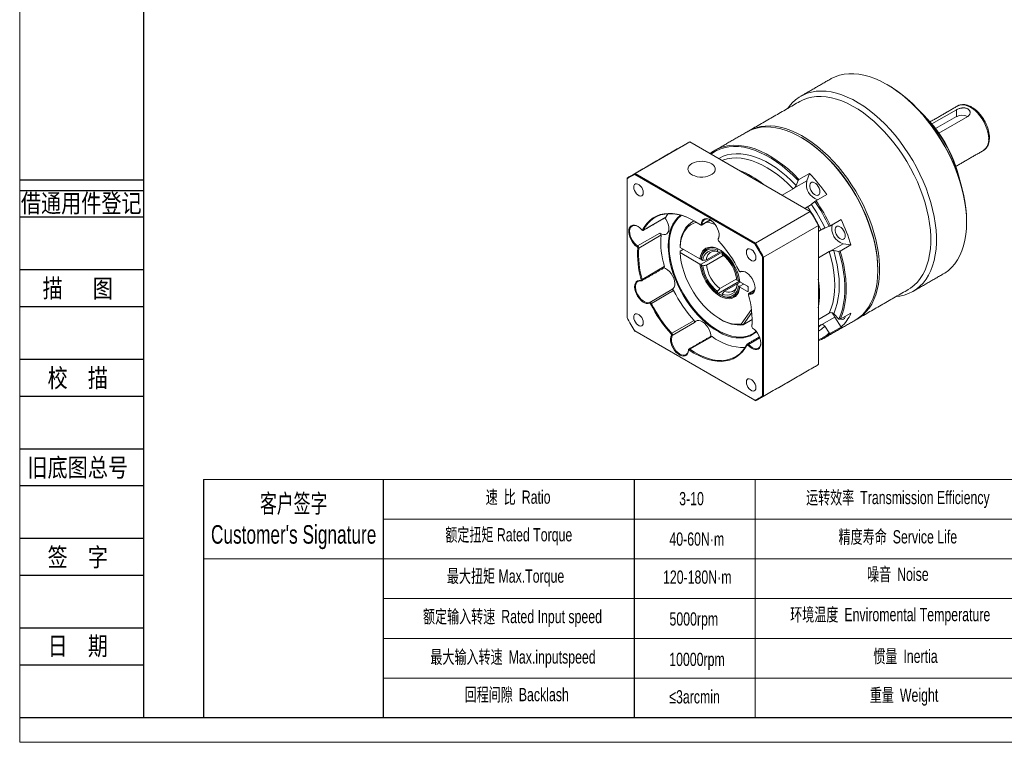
# Model space of a CAD drawing. Header units: millimetres. Extents: x 6241 to 6694, y -392 to -72.
# Tile 1 of 3: x 6241 to 6455, y -392 to -235. Entities that reach past the tile are written whole.
import ezdxf
from ezdxf.enums import TextEntityAlignment as Align

# ---------------------------------------------------------------- set-up
doc = ezdxf.new("R2010")
doc.units = ezdxf.units.MM
for name, color, linetype in [('2细线层', 4, 'Continuous'), ('6文字层', 3, 'Continuous'), ('7标注层', 4, 'Continuous')]:
    doc.layers.add(name, color=color, linetype=linetype)
doc.layers.add('SLD-0', color=7, linetype='Continuous', lineweight=18)
doc.layers.add('图框_外框线', color=7, linetype='Continuous', lineweight=18)
doc.styles.add('宋体', font='txt', dxfattribs={"width": 0.8})
doc.styles.add('标准', font='arial.ttf', dxfattribs={"width": 0.667})

msp = doc.modelspace()

# ---------------------------------------------------------------- linework, layer by layer
at = {"color": 7, "linetype": 'Continuous', "lineweight": 15}
for p, q in [((6439.73, -257.84), (6445.04, -254.77)), ((6445.04, -254.77), (6445.04, -256.25)), ((6445.04, -256.25), (6440.53, -258.86)), ((6447.52, -256.2), (6441.23, -259.82)), ((6387.05, -261.75), (6375.12, -268.64)), ((6413.24, -276.87), (6387.05, -261.75)), ((6373.37, -269.81), (6373.37, -299.96)), ((6401.18, -283.91), (6375.06, -268.83)), ((6375.12, -268.64), (6401.31, -283.76)), ((6410.78, -269.93), (6413.11, -268.59)), ((6413.11, -268.59), (6412.48, -270.2)), ((6407.11, -273.33), (6409.5, -271.95)), ((6412.48, -270.2), (6409.7, -271.81)), ((6410.17, -271.23), (6410.58, -270.15)), ((6416.82, -273.21), (6414.49, -274.55)), ((6412.66, -275.88), (6412.09, -276.2)), ((6414.25, -274.71), (6413.47, -275.34)), ((6376.95, -280.93), (6381.8, -278.13)), ((6381.8, -278.13), (6382.24, -277.38)), ((6413.24, -276.87), (6401.31, -283.76)), ((6389.7, -279.71), (6389.5, -279.7)), ((6389.7, -279.71), (6391.43, -278.71)), ((6415, -279.91), (6403.07, -286.79)), ((6415, -310.15), (6415, -279.91)), ((6416.44, -280.48), (6417.37, -280.11)), ((6417.63, -279.98), (6419.96, -278.64)), ((6375.67, -284.39), (6380.52, -281.59)), ((6380.75, -282.04), (6375.9, -284.84)), ((6376.95, -280.93), (6376.76, -280.89)), ((6393.21, -282.82), (6393.2, -282.98)), ((6415, -281.24), (6415.56, -280.91)), ((6375.67, -284.39), (6375.57, -284.56)), ((6375.9, -284.84), (6375.7, -284.83)), ((6389.24, -287.19), (6384.92, -284.69)), ((6420.39, -283.9), (6417.61, -285.5)), ((6422.1, -284.16), (6419.77, -285.51)), ((6420.39, -283.9), (6422.1, -284.16)), ((6384.91, -285.55), (6385.66, -285.12)), ((6384.92, -285.84), (6389.24, -288.33)), ((6389.53, -288.33), (6394.19, -285.64)), ((6389.53, -288.33), (6394.19, -285.64)), ((6390.63, -287.42), (6393.98, -285.49)), ((6394.31, -286.44), (6390.63, -288.56)), ((6393.07, -285.32), (6393.07, -285.68)), ((6393.98, -285.49), (6393.56, -285.73)), ((6394.06, -286.25), (6394.06, -285.89)), ((6402.87, -316.99), (6402.87, -286.84)), ((6403.07, -286.79), (6403.07, -317.04)), ((6417.38, -285.6), (6415, -286.98)), ((6419.49, -285.57), (6418.34, -285.39)), ((6376.63, -291.68), (6381.48, -288.88)), ((6389.85, -287.54), (6389.53, -287.36)), ((6389.53, -288.5), (6389.85, -288.68)), ((6397.97, -289.96), (6398.13, -290.03)), ((6376.48, -291.97), (6376.35, -291.9)), ((6376.63, -291.68), (6376.44, -291.73)), ((6397.87, -292.02), (6393.22, -294.71)), ((6393.56, -293.65), (6397.24, -291.52)), ((6397.49, -292.52), (6394.55, -294.22)), ((6397.59, -292.01), (6397.28, -291.83)), ((6397.28, -292.97), (6397.59, -293.15)), ((6397.49, -292.52), (6397.98, -292.24)), ((6399.55, -293.14), (6397.89, -292.18)), ((6398.73, -292.67), (6397.89, -293.15)), ((6398.73, -292.67), (6397.89, -293.15)), ((6397.89, -293.33), (6399.55, -294.29)), ((6399.75, -294.17), (6399.75, -293.49)), ((6378.3, -296.66), (6383.15, -293.86)), ((6383.51, -294.09), (6378.66, -296.89)), ((6393.07, -294.26), (6393.07, -294.62)), ((6394.06, -295.19), (6394.06, -294.84)), ((6399.75, -294.17), (6399.55, -294.29)), ((6399.89, -294.9), (6399.95, -294.72)), ((6401.12, -294.04), (6399.95, -294.72)), ((6378.3, -296.66), (6378.27, -296.84)), ((6378.66, -296.89), (6378.48, -296.98)), ((6398.2, -301.38), (6400.43, -298.2)), ((6400.51, -298.88), (6398.63, -301.55)), ((6415, -300.36), (6417.38, -298.98)), ((6418.56, -299.9), (6415.78, -301.51)), ((6418.34, -299.16), (6419.49, -300.3)), ((6418.56, -299.9), (6419.96, -302.06)), ((6419.77, -300.35), (6422.1, -299.01)), ((6383.11, -303.4), (6387.96, -300.6)), ((6388.08, -301.06), (6383.22, -303.86)), ((6398.63, -301.55), (6400.59, -300.42)), ((6400.53, -301.97), (6400.53, -301.85)), ((6400.53, -301.87), (6400.53, -301.85)), ((6415.56, -301.57), (6415, -301.9)), ((6415, -302.06), (6415.34, -301.78)), ((6415.34, -301.78), (6415.56, -301.57)), ((6417.37, -303.31), (6416.44, -301.87)), ((6419.96, -302.06), (6417.63, -303.4)), ((6375.06, -302.89), (6401.18, -317.97)), ((6401.31, -318.05), (6375.12, -302.93)), ((6382.97, -303.54), (6383.11, -303.4)), ((6383.04, -303.82), (6383.22, -303.86)), ((6391.86, -304.07), (6387.01, -306.87)), ((6399.48, -305.91), (6399.49, -305.75)), ((6399.68, -305.94), (6399.82, -305.81)), ((6402.29, -304.39), (6399.82, -305.81)), ((6386.74, -307.1), (6386.74, -306.98)), ((6386.9, -307.03), (6387.01, -306.87)), ((6415, -310.15), (6403.07, -317.04))]:
    msp.add_line(p, q, dxfattribs=at)
for p, q in [((6320.28, -335.22), (6320.28, -387.01)), ((6374.94, -335.22), (6374.94, -387.01))]:
    msp.add_line(p, q)
at = {"color": 7, "linetype": 'Continuous', "lineweight": 15, "flags": 128}
for points in [[(6447.27, -279.26), (6447.23, -277.85), (6447.1, -276.41), (6446.9, -274.93), (6446.61, -273.42), (6446.25, -271.9), (6445.8, -270.36), (6445.28, -268.81), (6444.69, -267.27), (6444.03, -265.74), (6443.3, -264.22), (6442.51, -262.73), (6441.65, -261.27), (6440.75, -259.85), (6439.79, -258.47), (6438.78, -257.15), (6437.73, -255.88), (6436.64, -254.67), (6435.52, -253.54), (6434.38, -252.48), (6433.21, -251.5), (6432.03, -250.6), (6430.84, -249.79), (6429.64, -249.08), (6428.45, -248.46), (6427.26, -247.94), (6426.09, -247.53), (6424.93, -247.21), (6423.8, -247), (6422.7, -246.9), (6421.63, -246.9), (6420.6, -247.01), (6419.62, -247.23), (6418.68, -247.55), (6417.8, -247.98), (6417.69, -248.04)], [(6408.33, -254.45), (6408.64, -254.03), (6409.3, -253.26), (6410.03, -252.59), (6410.82, -252.01), (6411.68, -251.54), (6412.58, -251.16), (6413.54, -250.9), (6414.55, -250.73), (6415.6, -250.68), (6416.69, -250.72), (6417.8, -250.88), (6418.95, -251.14), (6420.12, -251.51), (6421.3, -251.98), (6422.49, -252.54), (6423.68, -253.21), (6424.88, -253.97), (6426.07, -254.82), (6427.24, -255.76), (6428.4, -256.78), (6429.53, -257.88), (6430.63, -259.05), (6431.7, -260.29), (6432.73, -261.59), (6433.71, -262.94), (6434.65, -264.34), (6435.53, -265.78), (6436.35, -267.26), (6437.11, -268.77), (6437.81, -270.29), (6438.44, -271.83), (6438.99, -273.37), (6439.48, -274.91), (6439.88, -276.45), (6440.21, -277.96), (6440.45, -279.46), (6440.62, -280.92), (6440.7, -282.35), (6440.7, -283.73), (6440.62, -285.06), (6440.45, -286.33), (6440.21, -287.54), (6439.88, -288.68), (6439.48, -289.75), (6438.99, -290.73), (6438.44, -291.63), (6437.81, -292.45), (6437.11, -293.17), (6436.35, -293.79), (6435.53, -294.32), (6434.65, -294.74), (6433.71, -295.06), (6432.73, -295.28), (6431.95, -295.37)], [(6430.19, -249.39), (6430.79, -249.75), (6431.98, -250.53), (6433.16, -251.4), (6434.32, -252.36), (6435.47, -253.4), (6436.59, -254.52), (6437.68, -255.71), (6438.73, -256.96), (6439.74, -258.28), (6440.7, -259.64), (6441.62, -261.05), (6442.48, -262.51), (6443.27, -263.99), (6444.01, -265.5), (6444.67, -267.02), (6445.27, -268.56), (6445.79, -270.1), (6446.24, -271.63), (6446.61, -273.15), (6446.89, -274.65), (6447.1, -276.13), (6447.23, -277.57), (6447.27, -278.97)], [(6410.96, -252.94), (6411.71, -252.56), (6412.62, -252.22), (6413.58, -251.98), (6414.58, -251.86), (6415.63, -251.84), (6416.72, -251.92), (6417.83, -252.12), (6418.97, -252.42), (6420.12, -252.82), (6421.29, -253.33), (6422.47, -253.94), (6423.65, -254.64), (6424.83, -255.44), (6425.99, -256.33), (6427.14, -257.3), (6428.26, -258.36), (6429.36, -259.48), (6430.43, -260.68), (6431.46, -261.94), (6432.44, -263.26), (6433.38, -264.63), (6434.26, -266.04), (6435.09, -267.49), (6435.85, -268.96), (6436.55, -270.46), (6437.18, -271.98), (6437.74, -273.5), (6438.23, -275.02), (6438.64, -276.53), (6438.96, -278.03), (6439.21, -279.51), (6439.38, -280.95), (6439.46, -282.36), (6439.46, -283.72), (6439.38, -285.03), (6439.21, -286.28), (6438.96, -287.47), (6438.64, -288.59), (6438.23, -289.63), (6437.74, -290.59), (6437.18, -291.46), (6436.55, -292.25), (6435.85, -292.94), (6435.09, -293.54), (6434.58, -293.86)], [(6452.07, -261.05), (6452.03, -260.36), (6451.9, -259.64), (6451.69, -258.9), (6451.41, -258.15), (6451.06, -257.42), (6450.64, -256.72), (6450.17, -256.06), (6449.66, -255.45), (6449.11, -254.92), (6448.54, -254.47), (6447.96, -254.12), (6447.39, -253.86), (6446.83, -253.7), (6446.3, -253.66), (6445.81, -253.72), (6445.36, -253.89), (6445.31, -253.92)], [(6427.94, -289.7), (6427.9, -288.31), (6427.77, -286.89), (6427.57, -285.43), (6427.28, -283.94), (6426.91, -282.44), (6426.46, -280.92), (6425.94, -279.4), (6425.34, -277.88), (6424.68, -276.37), (6423.95, -274.88), (6423.15, -273.42), (6422.29, -271.98), (6421.38, -270.59), (6420.42, -269.25), (6419.42, -267.96), (6418.37, -266.73), (6417.28, -265.57), (6416.17, -264.48), (6415.03, -263.46), (6413.88, -262.53), (6412.71, -261.69), (6411.53, -260.94), (6410.35, -260.28), (6409.18, -259.72), (6408.01, -259.27), (6406.86, -258.91), (6405.74, -258.67), (6404.64, -258.52), (6403.57, -258.49), (6402.54, -258.56), (6401.56, -258.74), (6400.62, -259.03), (6399.74, -259.42), (6399.42, -259.6)], [(6399.62, -259.48), (6399.71, -259.43), (6400.57, -258.99), (6401.48, -258.65), (6402.44, -258.41), (6403.45, -258.29), (6404.5, -258.27), (6405.58, -258.35), (6406.69, -258.55), (6407.83, -258.85), (6408.99, -259.25), (6410.16, -259.76), (6411.33, -260.37), (6412.51, -261.07), (6413.69, -261.87), (6414.85, -262.76), (6416, -263.73), (6417.13, -264.78), (6418.23, -265.91), (6419.29, -267.11), (6420.32, -268.37), (6421.31, -269.69), (6422.24, -271.06), (6423.13, -272.47), (6423.95, -273.92), (6424.72, -275.39), (6425.42, -276.89), (6426.05, -278.41), (6426.61, -279.93), (6427.09, -281.45), (6427.5, -282.96), (6427.83, -284.46), (6428.08, -285.93), (6428.24, -287.38), (6428.32, -288.78), (6428.32, -290.15), (6428.24, -291.46), (6428.08, -292.71), (6427.83, -293.9), (6427.5, -295.01), (6427.09, -296.06), (6426.61, -297.02), (6426.05, -297.89), (6425.42, -298.68), (6424.72, -299.37), (6423.95, -299.97), (6423.24, -300.4)], [(6411.38, -260.85), (6412.56, -261.58), (6413.74, -262.41), (6414.9, -263.32), (6416.05, -264.32), (6417.17, -265.4), (6418.26, -266.55), (6419.32, -267.77), (6420.33, -269.05), (6421.3, -270.39), (6422.22, -271.78), (6423.09, -273.21), (6423.9, -274.67), (6424.64, -276.16), (6425.31, -277.67), (6425.91, -279.2), (6426.44, -280.72), (6426.9, -282.24), (6427.27, -283.75), (6427.56, -285.25), (6427.77, -286.71), (6427.9, -288.14), (6427.94, -289.53)], [(6391.48, -264.3), (6391.85, -264.01), (6392.69, -263.48), (6393.6, -263.06), (6394.56, -262.75), (6395.57, -262.55), (6396.63, -262.46), (6397.73, -262.49), (6398.87, -262.64), (6400.03, -262.9), (6401.22, -263.27), (6402.42, -263.75), (6403.64, -264.34), (6404.86, -265.04), (6406.07, -265.83), (6407.28, -266.72), (6408.47, -267.71), (6409.64, -268.78), (6410.78, -269.93)], [(6410.58, -270.15), (6409.45, -269.01), (6408.29, -267.94), (6407.11, -266.97), (6405.91, -266.08), (6404.71, -265.29), (6403.5, -264.6), (6402.29, -264.02), (6401.1, -263.54), (6399.92, -263.17), (6398.76, -262.92), (6397.64, -262.77), (6396.55, -262.74), (6395.5, -262.83), (6394.49, -263.02), (6393.54, -263.33), (6392.65, -263.75), (6391.81, -264.28), (6391.65, -264.4)], [(6393.3, -265.35), (6393.46, -265.26), (6394.29, -264.87), (6395.18, -264.57), (6396.11, -264.39), (6397.09, -264.31), (6398.11, -264.33), (6399.16, -264.47), (6400.23, -264.71), (6401.33, -265.05), (6402.45, -265.5), (6403.57, -266.04), (6404.69, -266.69), (6405.82, -267.42), (6406.93, -268.25), (6408.03, -269.16), (6409.11, -270.16), (6410.17, -271.23)], [(6394.41, -265.66), (6394.25, -265.72), (6394.06, -265.8)], [(6409.5, -271.95), (6408.42, -270.86), (6407.31, -269.84), (6406.18, -268.91), (6405.03, -268.08), (6403.87, -267.35), (6402.72, -266.72), (6401.57, -266.19), (6400.43, -265.78), (6399.31, -265.48), (6398.22, -265.3), (6397.16, -265.23), (6396.14, -265.28), (6395.17, -265.44), (6394.41, -265.66)], [(6387.5, -266.47), (6387.12, -266.74), (6386.84, -267.04), (6386.68, -267.38), (6386.63, -267.72), (6386.71, -268.07), (6386.9, -268.4), (6387.21, -268.7), (6387.61, -268.95), (6388.09, -269.16), (6388.64, -269.31), (6389.23, -269.38), (6389.83, -269.39), (6390.42, -269.33), (6390.98, -269.2), (6391.48, -269.01), (6391.91, -268.77), (6392.24, -268.48), (6392.46, -268.15), (6392.57, -267.81), (6392.55, -267.46), (6392.42, -267.12), (6392.17, -266.81), (6391.81, -266.53), (6391.36, -266.3), (6390.85, -266.12), (6390.28, -266.01), (6389.68, -265.96), (6389.08, -265.99), (6388.5, -266.09), (6387.97, -266.25), (6387.5, -266.47)], [(6376.91, -272.78), (6376.87, -272.42), (6376.74, -272.04), (6376.55, -271.67), (6376.3, -271.34), (6376.02, -271.08), (6375.72, -270.91), (6375.44, -270.84), (6375.19, -270.88), (6374.99, -271.03), (6374.87, -271.27), (6374.83, -271.58), (6374.87, -271.94), (6374.99, -272.33), (6375.19, -272.7), (6375.44, -273.03), (6375.72, -273.29), (6376.02, -273.46), (6376.3, -273.52), (6376.55, -273.48), (6376.74, -273.34), (6376.87, -273.1), (6376.91, -272.78)], [(6415.34, -272.59), (6415.3, -272.22), (6415.18, -271.83), (6414.99, -271.44), (6414.74, -271.1), (6414.45, -270.82), (6414.15, -270.62), (6413.86, -270.52), (6413.59, -270.52), (6413.36, -270.63), (6413.21, -270.84), (6413.13, -271.13), (6413.13, -271.48), (6413.21, -271.87), (6413.36, -272.26), (6413.59, -272.62), (6413.86, -272.94), (6414.15, -273.18), (6414.45, -273.33), (6414.74, -273.38), (6414.99, -273.32), (6415.18, -273.16), (6415.3, -272.91), (6415.34, -272.59)], [(6376.76, -280.89), (6377.22, -280.1), (6377.76, -279.39), (6378.38, -278.78), (6379.05, -278.27), (6379.79, -277.87), (6380.59, -277.57), (6381.44, -277.38), (6382.33, -277.3), (6383.27, -277.33), (6384.24, -277.47), (6385.23, -277.72), (6386.24, -278.08), (6387.27, -278.54), (6388.3, -279.1), (6389.34, -279.77)], [(6388.17, -279.03), (6387.38, -278.6), (6386.36, -278.14), (6385.35, -277.79), (6384.37, -277.54), (6383.41, -277.4), (6382.48, -277.37), (6381.59, -277.45), (6380.75, -277.64), (6379.96, -277.93), (6379.22, -278.34), (6378.55, -278.84), (6377.95, -279.44), (6377.41, -280.14), (6376.95, -280.93)], [(6381.62, -278.26), (6381.82, -278.55), (6382.11, -279.07), (6382.33, -279.62), (6382.46, -280.16), (6382.49, -280.66), (6382.43, -281.11), (6382.27, -281.47), (6382.03, -281.74), (6381.72, -281.89), (6381.35, -281.91), (6380.94, -281.81), (6380.52, -281.59)], [(6381.8, -278.13), (6381.77, -278.17), (6381.75, -278.19)], [(6382.33, -284.34), (6382.37, -283.27), (6382.5, -282.26), (6382.7, -281.3), (6382.99, -280.43), (6383.36, -279.63), (6383.81, -278.92), (6384.32, -278.29), (6384.91, -277.77), (6385.01, -277.69)], [(6385.2, -277.74), (6385.08, -277.83), (6384.5, -278.35), (6383.99, -278.97), (6383.55, -279.67), (6383.19, -280.46), (6382.9, -281.33), (6382.69, -282.27), (6382.57, -283.28), (6382.53, -284.34)], [(6389.5, -279.7), (6389.57, -279.28), (6389.71, -278.93), (6389.94, -278.66), (6390.23, -278.5), (6390.57, -278.44), (6390.95, -278.5), (6391.35, -278.66), (6391.76, -278.92), (6392.15, -279.26), (6392.51, -279.69), (6392.83, -280.16), (6393.08, -280.68), (6393.27, -281.2), (6393.38, -281.71), (6393.4, -282.2), (6393.34, -282.63), (6393.2, -282.98)], [(6375.57, -284.56), (6375.17, -284.25), (6374.79, -283.86), (6374.45, -283.41), (6374.16, -282.91), (6373.94, -282.39), (6373.8, -281.86), (6373.73, -281.36), (6373.76, -280.91), (6373.86, -280.52), (6374.05, -280.2), (6374.3, -279.99), (6374.62, -279.87), (6374.98, -279.86), (6375.37, -279.97), (6375.78, -280.17), (6376.18, -280.47), (6376.56, -280.86)], [(6375.74, -280.15), (6375.41, -280.01), (6375.02, -279.93), (6374.67, -279.96), (6374.37, -280.12), (6374.14, -280.38), (6373.99, -280.73), (6373.93, -281.16), (6373.96, -281.65), (6374.08, -282.17), (6374.28, -282.7), (6374.55, -283.21), (6374.89, -283.68), (6375.27, -284.08), (6375.67, -284.39)], [(6384.91, -284.41), (6385.01, -283.46), (6385.18, -282.57), (6385.44, -281.76), (6385.78, -281.03), (6386.19, -280.38), (6386.68, -279.83), (6387.24, -279.37), (6387.86, -279.02), (6388.03, -278.95)], [(6388.49, -279.22), (6388.43, -279.24), (6387.77, -279.48), (6387.17, -279.82), (6386.63, -280.26), (6386.16, -280.79), (6385.76, -281.42), (6385.43, -282.13), (6385.18, -282.92), (6385, -283.77), (6384.92, -284.69)], [(6389.34, -279.77), (6389.37, -279.78), (6389.39, -279.79), (6389.42, -279.8), (6389.45, -279.79), (6389.47, -279.78), (6389.48, -279.76), (6389.49, -279.73), (6389.5, -279.7)], [(6391.41, -278.82), (6391.67, -278.89), (6391.76, -278.92)], [(6420.87, -282.16), (6420.83, -281.79), (6420.71, -281.4), (6420.51, -281.01), (6420.27, -280.67), (6419.98, -280.39), (6419.68, -280.19), (6419.38, -280.09), (6419.11, -280.09), (6418.89, -280.21), (6418.73, -280.41), (6418.65, -280.7), (6418.65, -281.05), (6418.73, -281.44), (6418.89, -281.83), (6419.11, -282.2), (6419.38, -282.51), (6419.68, -282.75), (6419.98, -282.91), (6420.27, -282.95), (6420.51, -282.89), (6420.71, -282.73), (6420.83, -282.48), (6420.87, -282.16)], [(6442.19, -290.47), (6442.51, -290.28), (6443.3, -289.71), (6444.03, -289.03), (6444.69, -288.27), (6445.28, -287.41), (6445.8, -286.46), (6446.25, -285.44), (6446.61, -284.33), (6446.9, -283.16), (6447.1, -281.91), (6447.23, -280.61), (6447.27, -279.26)], [(6376.56, -280.86), (6376.59, -280.89), (6376.62, -280.91), (6376.64, -280.92), (6376.67, -280.93), (6376.7, -280.93), (6376.72, -280.93), (6376.74, -280.91), (6376.76, -280.89)], [(6393.21, -282.82), (6393.35, -282.46), (6393.4, -282.04)], [(6401.54, -303.05), (6401.53, -303.07), (6400.91, -303.54), (6400.23, -303.92), (6399.5, -304.19), (6398.71, -304.35), (6397.88, -304.41), (6397.01, -304.36), (6396.12, -304.2), (6395.19, -303.93), (6394.25, -303.55), (6393.31, -303.08), (6392.36, -302.51), (6391.41, -301.84), (6390.48, -301.09), (6389.57, -300.25), (6388.69, -299.34), (6387.84, -298.35), (6387.03, -297.31), (6386.27, -296.21), (6385.56, -295.07), (6384.91, -293.9), (6384.32, -292.7), (6383.81, -291.48), (6383.36, -290.25), (6382.99, -289.03), (6382.7, -287.81), (6382.5, -286.62), (6382.37, -285.46), (6382.33, -284.34)], [(6382.53, -284.34), (6382.57, -285.45), (6382.69, -286.6), (6382.9, -287.78), (6383.19, -288.98), (6383.55, -290.2), (6383.99, -291.41), (6384.5, -292.62), (6385.08, -293.81), (6385.73, -294.97), (6386.43, -296.1), (6387.18, -297.19), (6387.98, -298.22), (6388.82, -299.2), (6389.7, -300.1), (6390.6, -300.93), (6391.53, -301.68), (6392.46, -302.34), (6393.4, -302.91), (6394.34, -303.38), (6395.27, -303.75), (6396.19, -304.01), (6397.08, -304.17), (6397.94, -304.22), (6398.76, -304.17), (6399.54, -304.01), (6400.26, -303.74), (6400.94, -303.37), (6401.47, -302.96)], [(6389.24, -287.19), (6389.35, -286.56), (6389.54, -286.01), (6389.81, -285.54), (6390.15, -285.17), (6390.55, -284.88), (6391.02, -284.71), (6391.53, -284.63), (6392.08, -284.67), (6392.66, -284.82), (6393.26, -285.06), (6393.87, -285.41), (6394.46, -285.86), (6395.04, -286.38), (6395.6, -286.98), (6396.11, -287.65), (6396.57, -288.36), (6396.98, -289.11), (6397.32, -289.88), (6397.59, -290.66), (6397.78, -291.43), (6397.89, -292.18)], [(6393.64, -285.27), (6393.1, -285.01), (6392.51, -284.82), (6391.94, -284.74), (6391.4, -284.78), (6390.92, -284.93), (6390.49, -285.19), (6390.13, -285.55), (6389.85, -286.01), (6389.65, -286.56), (6389.53, -287.19)], [(6401.41, -286.93), (6401.37, -286.56), (6401.24, -286.18), (6401.05, -285.81), (6400.8, -285.48), (6400.52, -285.22), (6400.22, -285.05), (6399.94, -284.98), (6399.69, -285.03), (6399.49, -285.17), (6399.37, -285.41), (6399.33, -285.73), (6399.37, -286.09), (6399.49, -286.47), (6399.69, -286.84), (6399.94, -287.17), (6400.22, -287.43), (6400.52, -287.6), (6400.8, -287.67), (6401.05, -287.63), (6401.24, -287.48), (6401.37, -287.24), (6401.41, -286.93)], [(6384.92, -285.84), (6385.01, -286.87), (6385.18, -287.94), (6385.44, -289.03), (6385.77, -290.14), (6386.19, -291.24), (6386.67, -292.34), (6387.22, -293.41), (6387.84, -294.46), (6388.51, -295.46), (6389.23, -296.41), (6389.99, -297.31), (6390.79, -298.13), (6391.61, -298.88), (6392.46, -299.54), (6393.31, -300.11), (6394.17, -300.58), (6395.02, -300.96), (6395.85, -301.23), (6396.67, -301.39), (6397.45, -301.44), (6398.2, -301.38)], [(6417.38, -298.98), (6417.8, -297.94), (6418.13, -296.81), (6418.37, -295.6), (6418.51, -294.32), (6418.56, -292.97), (6418.51, -291.57), (6418.37, -290.13), (6418.13, -288.64), (6417.8, -287.13), (6417.38, -285.6)], [(6418.34, -285.39), (6418.77, -286.96), (6419.11, -288.52), (6419.35, -290.04), (6419.5, -291.53), (6419.55, -292.97), (6419.5, -294.36), (6419.35, -295.67), (6419.11, -296.92), (6418.77, -298.08), (6418.34, -299.16)], [(6419.49, -300.3), (6419.9, -299.25), (6420.24, -298.13), (6420.5, -296.93), (6420.67, -295.67), (6420.75, -294.35), (6420.75, -292.98), (6420.67, -291.56), (6420.5, -290.1), (6420.24, -288.61), (6419.9, -287.1), (6419.49, -285.57)], [(6419.77, -285.51), (6420.19, -287.05), (6420.53, -288.57), (6420.79, -290.07), (6420.96, -291.54), (6421.05, -292.97), (6421.05, -294.36), (6420.96, -295.69), (6420.79, -296.96), (6420.53, -298.17), (6420.19, -299.3), (6419.77, -300.35)], [(6381.39, -289.18), (6381.75, -289.3), (6382.17, -289.56), (6382.58, -289.91), (6382.96, -290.35), (6383.28, -290.86), (6383.53, -291.4), (6383.7, -291.94), (6383.78, -292.47), (6383.75, -292.94), (6383.64, -293.35), (6383.43, -293.66), (6383.15, -293.86)], [(6397.89, -293.33), (6397.78, -293.95), (6397.59, -294.5), (6397.32, -294.97), (6396.98, -295.35), (6396.57, -295.63), (6396.11, -295.81), (6395.6, -295.88), (6395.04, -295.84), (6394.46, -295.7), (6393.87, -295.45), (6393.26, -295.1), (6392.66, -294.66), (6392.08, -294.13), (6391.53, -293.53), (6391.02, -292.87), (6390.55, -292.15), (6390.15, -291.4), (6389.81, -290.63), (6389.54, -289.85), (6389.35, -289.08), (6389.24, -288.33)], [(6397.76, -289.82), (6397.78, -289.86), (6397.8, -289.89), (6397.83, -289.92), (6397.86, -289.94), (6397.89, -289.96), (6397.92, -289.97), (6397.95, -289.97), (6397.97, -289.96)], [(6397.97, -289.96), (6398.3, -289.88), (6398.67, -289.91), (6399.07, -290.05), (6399.48, -290.28), (6399.88, -290.61), (6400.25, -291.02), (6400.57, -291.49), (6400.85, -291.99), (6401.05, -292.51), (6401.18, -293.03), (6401.22, -293.53), (6401.18, -293.97), (6401.05, -294.34), (6400.85, -294.64), (6400.58, -294.83), (6400.26, -294.92), (6399.89, -294.9)], [(6423.05, -300.52), (6423.15, -300.45), (6423.95, -299.91), (6424.68, -299.27), (6425.34, -298.53), (6425.94, -297.7), (6426.46, -296.78), (6426.91, -295.77), (6427.28, -294.69), (6427.57, -293.54), (6427.77, -292.32), (6427.9, -291.04), (6427.94, -289.7)], [(6378.27, -296.84), (6377.94, -296.92), (6377.56, -296.89), (6377.17, -296.75), (6376.76, -296.52), (6376.36, -296.19), (6375.99, -295.78), (6375.66, -295.32), (6375.39, -294.81), (6375.19, -294.29), (6375.06, -293.77), (6375.02, -293.27), (6375.06, -292.83), (6375.18, -292.46), (6375.38, -292.16), (6375.65, -291.97), (6375.98, -291.88), (6376.35, -291.9)], [(6376.48, -291.97), (6376.11, -291.95), (6375.78, -292.05), (6375.52, -292.27), (6375.34, -292.58), (6375.23, -292.98), (6375.22, -293.44), (6375.3, -293.95), (6375.46, -294.48), (6375.71, -295), (6376.02, -295.49), (6376.38, -295.93), (6376.77, -296.28), (6377.18, -296.54), (6377.59, -296.7), (6377.97, -296.73), (6378.3, -296.66)], [(6376.35, -291.9), (6376.38, -291.9), (6376.4, -291.89), (6376.42, -291.88), (6376.44, -291.86), (6376.45, -291.83), (6376.45, -291.8), (6376.45, -291.76), (6376.44, -291.73)], [(6376.63, -291.68), (6376.65, -291.75), (6376.65, -291.8), (6376.64, -291.86), (6376.63, -291.9), (6376.6, -291.94), (6376.57, -291.96), (6376.53, -291.97), (6376.48, -291.97)], [(6393.16, -294.67), (6393.71, -295.03), (6394.32, -295.33), (6394.92, -295.52), (6395.49, -295.6), (6396.02, -295.57), (6396.51, -295.42), (6396.93, -295.16), (6397.29, -294.79), (6397.57, -294.33), (6397.77, -293.78), (6397.89, -293.15)], [(6399.95, -294.72), (6400.33, -294.73), (6400.65, -294.63), (6400.91, -294.42), (6401.1, -294.11), (6401.2, -293.71), (6401.22, -293.47)], [(6383.15, -293.86), (6383.19, -293.85), (6383.24, -293.85), (6383.29, -293.86), (6383.33, -293.89), (6383.38, -293.93), (6383.43, -293.98), (6383.47, -294.03), (6383.51, -294.09)], [(6399.78, -294.89), (6399.79, -294.88), (6399.79, -294.83), (6399.81, -294.78), (6399.83, -294.75), (6399.87, -294.73), (6399.91, -294.72), (6399.95, -294.72)], [(6399.89, -294.9), (6399.86, -294.9), (6399.83, -294.91), (6399.81, -294.92), (6399.8, -294.94), (6399.79, -294.97), (6399.79, -295), (6399.79, -295.04), (6399.79, -295.07)], [(6378.48, -296.98), (6378.46, -296.94), (6378.43, -296.91), (6378.41, -296.88), (6378.38, -296.86), (6378.35, -296.84), (6378.32, -296.83), (6378.29, -296.83), (6378.27, -296.84)], [(6378.3, -296.66), (6378.34, -296.65), (6378.39, -296.65), (6378.43, -296.66), (6378.48, -296.69), (6378.53, -296.73), (6378.58, -296.78), (6378.62, -296.83), (6378.66, -296.89)], [(6376.91, -301.07), (6376.87, -300.71), (6376.74, -300.33), (6376.55, -299.96), (6376.3, -299.63), (6376.02, -299.37), (6375.72, -299.2), (6375.44, -299.13), (6375.19, -299.17), (6374.99, -299.32), (6374.87, -299.56), (6374.83, -299.87), (6374.87, -300.24), (6374.99, -300.62), (6375.19, -300.99), (6375.44, -301.32), (6375.72, -301.58), (6376.02, -301.75), (6376.3, -301.82), (6376.55, -301.77), (6376.74, -301.63), (6376.87, -301.39), (6376.91, -301.07)], [(6418.11, -299), (6418.29, -299.41), (6418.56, -299.9)], [(6419.87, -300.29), (6419.98, -300.34), (6420.27, -300.39), (6420.51, -300.33), (6420.71, -300.17), (6420.83, -299.91), (6420.86, -299.72)], [(6388.08, -301.06), (6388.31, -300.78), (6388.61, -300.62), (6388.97, -300.58), (6389.38, -300.66), (6389.8, -300.87), (6390.22, -301.18), (6390.61, -301.59), (6390.96, -302.07), (6391.24, -302.59), (6391.45, -303.14), (6391.57, -303.68), (6391.59, -304.07)], [(6400.53, -301.85), (6400.58, -301.06), (6400.59, -300.54)], [(6416.44, -301.87), (6415.72, -302.47), (6415, -302.94)], [(6386.74, -307.1), (6386.67, -307.52), (6386.52, -307.87), (6386.3, -308.14), (6386.01, -308.3), (6385.67, -308.36), (6385.29, -308.3), (6384.89, -308.14), (6384.48, -307.88), (6384.09, -307.54), (6383.73, -307.11), (6383.41, -306.64), (6383.15, -306.13), (6382.97, -305.6), (6382.86, -305.09), (6382.83, -304.6), (6382.89, -304.17), (6383.04, -303.82)], [(6383.22, -303.86), (6383.08, -304.22), (6383.03, -304.66), (6383.07, -305.16), (6383.19, -305.68), (6383.4, -306.21), (6383.68, -306.71), (6384.02, -307.18), (6384.41, -307.57), (6384.81, -307.87), (6385.22, -308.08), (6385.61, -308.17), (6385.97, -308.14), (6386.27, -308), (6386.51, -307.75), (6386.67, -307.4), (6386.74, -306.98)], [(6400.67, -302.24), (6401.07, -302.55), (6401.45, -302.94), (6401.79, -303.39), (6402.08, -303.89), (6402.29, -304.41), (6402.44, -304.94), (6402.5, -305.44), (6402.48, -305.89), (6402.37, -306.28), (6402.19, -306.6), (6401.94, -306.81), (6401.62, -306.93), (6401.26, -306.94), (6400.87, -306.83), (6400.46, -306.63), (6400.06, -306.33), (6399.68, -305.94)], [(6399.48, -305.91), (6399.01, -306.7), (6398.47, -307.41), (6397.86, -308.02), (6397.18, -308.53), (6396.44, -308.93), (6395.65, -309.23), (6394.8, -309.42), (6393.9, -309.5), (6392.97, -309.47), (6392, -309.33), (6391.01, -309.08), (6389.99, -308.72), (6388.97, -308.26), (6387.93, -307.7), (6386.9, -307.03)], [(6387.01, -306.87), (6388.03, -307.52), (6389.06, -308.08), (6390.08, -308.54), (6391.08, -308.9), (6392.07, -309.15), (6393.03, -309.29), (6393.96, -309.32), (6394.84, -309.24), (6395.69, -309.05), (6396.48, -308.75), (6397.21, -308.35), (6397.88, -307.85), (6398.49, -307.24), (6399.02, -306.54), (6399.49, -305.75)], [(6399.68, -305.94), (6399.65, -305.91), (6399.62, -305.89), (6399.59, -305.88), (6399.56, -305.87), (6399.54, -305.87), (6399.51, -305.87), (6399.49, -305.89), (6399.48, -305.91)], [(6399.49, -305.75), (6399.51, -305.72), (6399.54, -305.69), (6399.58, -305.68), (6399.63, -305.68), (6399.68, -305.7), (6399.73, -305.72), (6399.78, -305.76), (6399.82, -305.81)], [(6399.82, -305.81), (6400.21, -306.19), (6400.61, -306.49), (6401.02, -306.68), (6401.41, -306.76), (6401.76, -306.72), (6402.06, -306.57), (6402.29, -306.31), (6402.44, -305.96), (6402.5, -305.52), (6402.5, -305.49)], [(6386.74, -306.98), (6386.75, -306.93), (6386.76, -306.88), (6386.79, -306.85), (6386.83, -306.83), (6386.87, -306.82), (6386.91, -306.82), (6386.96, -306.84), (6387.01, -306.87)], [(6386.9, -307.03), (6386.87, -307.02), (6386.84, -307.01), (6386.82, -307), (6386.79, -307.01), (6386.77, -307.02), (6386.75, -307.04), (6386.74, -307.07), (6386.74, -307.1)], [(6401.41, -315.22), (6401.37, -314.86), (6401.24, -314.47), (6401.05, -314.1), (6400.8, -313.78), (6400.52, -313.52), (6400.22, -313.34), (6399.94, -313.28), (6399.69, -313.32), (6399.49, -313.46), (6399.37, -313.7), (6399.33, -314.02), (6399.37, -314.38), (6399.49, -314.76), (6399.69, -315.13), (6399.94, -315.46), (6400.22, -315.72), (6400.52, -315.89), (6400.8, -315.96), (6401.05, -315.92), (6401.24, -315.77), (6401.37, -315.53), (6401.41, -315.22)]]:
    msp.add_lwpolyline(points, dxfattribs=at)
at = {"color": 7, "linetype": 'Continuous', "lineweight": 15}
for centre, radius, start, end in [((6417.16, -276.63), 29.36, 12.9188, 47.0758), ((6416.31, -277.13), 30.26, 14.7381, 45.2565), ((6446.28, -258.62), 2.67, 63.6374, 117.683), ((6449.3, -261.35), 2.78, 305.2604, 6.0518), ((6390.83, -270.32), 9.37, 113.7958, 119.9925), ((6378.9, -277.2), 9.36, 113.7931, 126.2177), ((6378.84, -277.33), 9.31, 113.9808, 126.0299), ((6390.61, -286.4), 19.82, 50.9546, 69.0508), ((6385.37, -294.69), 38.08, 34.3315, 43.2577), ((6415.9, -270.98), 3.5, 167.2324, 253.1068), ((6382.83, -296.45), 36.24, 25.399, 34.601), ((6382.63, -296.57), 37.45, 25.4552, 34.5448), ((6380.91, -297.56), 40.41, 25.5767, 34.4233), ((6380.85, -297.59), 40.78, 25.5904, 34.4096), ((6390.82, -279.64), 1.13, 53.0179, 183.4137), ((6372.18, -302.6), 48.46, 27.9263, 32.0737), ((6372.42, -302.46), 48.22, 27.9891, 32.0109), ((6389.54, -279.72), 0.151, 230.4354, 3.3879), ((6389.22, -287.19), 8.16, 65.9064, 78.9172), ((6421.44, -280.55), 3.51, 167.0343, 252.6072), ((6385.63, -295.14), 38.09, 16.7428, 25.6685), ((6376.82, -280.85), 0.153, 230.9871, 327.9465), ((6380.22, -282.03), 0.532, 359.1444, 55.5571), ((6400.35, -283.4), 19.64, 176.0153, 196.1959), ((6393.42, -282.93), 0.235, 152.8492, 181.1968), ((6375.39, -284.82), 0.319, 359.1444, 55.5571), ((6395.46, -286.2), 19.8, 176.0153, 196.1959), ((6375.37, -284.83), 0.532, 359.1444, 55.5571), ((6395.5, -286.2), 19.64, 176.0153, 196.1959), ((6391.99, -287.18), 2.45, 59.9271, 180.0836), ((6393.45, -283.06), 0.266, 162.56, 226.7538), ((6371.19, -303.16), 29.73, 26.6636, 42.0302), ((6360.29, -309.46), 48.22, 27.9891, 32.0109), ((6360.25, -309.49), 48.46, 27.9263, 32.0737), ((6391.9, -287.37), 2.36, 60.2558, 179.755), ((6392.01, -287.56), 2.16, 60.6609, 179.3498), ((6392.55, -287.42), 1.92, 90.4141, 180.0614), ((6388.56, -293.14), 9.1, 7.1502, 52.8498), ((6388.9, -292.95), 8.46, 7.5984, 52.4016), ((6381.27, -288.98), 0.231, 311.5617, 24.7203), ((6398.56, -287.37), 9.1, 187.1502, 232.8498), ((6398.23, -287.56), 8.46, 187.5984, 232.4016), ((6398.39, -287.47), 7.83, 188.0025, 231.9975), ((6398.08, -289.85), 0.188, 235.8353, 288.1525), ((6398.57, -291.38), 1.42, 58.1789, 107.7748), ((6395.12, -292.95), 2.16, 240.6609, 359.3498), ((6395.23, -293.14), 2.36, 240.2558, 359.755), ((6395.44, -293.16), 2.45, 239.9271, 0.0836), ((6395.5, -292.5), 1.96, 241.1933, 328.336), ((6399.32, -293.51), 0.43, 2.6055, 57.3945), ((6395.52, -294.74), 19.72, 350.9034, 9.0966), ((6409.86, -280.86), 29.49, 206.6636, 222.0302), ((6399.63, -294.19), 0.122, 230.7967, 9.214), ((6380.78, -300.6), 19.8, 356.0153, 16.1959), ((6405.05, -283.64), 29.73, 206.6636, 222.0302), ((6405.01, -283.66), 29.49, 206.6636, 222.0302), ((6415.95, -277.34), 48.22, 207.9891, 212.0109), ((6413.35, -295.14), 9.57, 313.6607, 336.138), ((6387.65, -300.93), 0.444, 342.56, 46.7538), ((6397.86, -294.09), 7.5, 237.3178, 275.8807), ((6400.85, -301.98), 0.319, 179.1444, 235.5571), ((6382.78, -303.74), 0.266, 342.56, 46.7538), ((6382.8, -303.73), 0.444, 342.56, 46.7538), ((6391.74, -304.21), 0.189, 48.4649, 112.9242), ((6398.99, -294.86), 11.65, 232.2511, 270.2819), ((6411.98, -297.57), 7.87, 292.5467, 313.2123), ((6412.19, -297.61), 7.94, 290.6468, 313.1684), ((6409.46, -302.6), 9.37, 300.0015, 306.2155), ((6397.39, -309.47), 9.31, 293.9808, 306.0299), ((6397.54, -309.49), 9.36, 293.7931, 306.2177)]:
    msp.add_arc(centre, radius, start, end, dxfattribs=at)
for points in [[(6417.69, -248.04), (6411.14, -251.82)], [(6430.19, -249.39), (6429.95, -249.25)], [(6410.96, -252.94), (6399.82, -259.37)], [(6445.31, -253.92), (6439.33, -257.37)], [(6399.42, -259.6), (6392.54, -263.57)], [(6411.38, -260.85), (6411.24, -260.77)], [(6386.15, -262.21), (6374.22, -269.09)], [(6444.93, -267.07), (6450.91, -263.62)], [(6373.37, -269.65), (6373.37, -269.81)], [(6375.12, -268.64), (6375.06, -268.83)], [(6410.78, -269.93), (6410.58, -270.15)], [(6409.5, -271.95), (6409.7, -271.81)], [(6412.87, -275.75), (6412.66, -275.88)], [(6414.25, -274.71), (6414.49, -274.55)], [(6376.9, -280.99), (6381.75, -278.19)], [(6413.3, -276.9), (6413.24, -276.87)], [(6387.67, -279.11), (6387.51, -279.2)], [(6389.35, -279.78), (6389.45, -279.83)], [(6389.62, -279.85), (6391.52, -278.75)], [(6415, -279.91), (6415, -279.84)], [(6417.63, -279.98), (6417.37, -280.11)], [(6447.27, -279.26), (6447.27, -278.97)], [(6376.62, -280.91), (6376.72, -280.97)], [(6415.56, -280.91), (6415.78, -280.79)], [(6384.92, -284.69), (6384.91, -284.41)], [(6393.18, -282.94), (6393.18, -283.05)], [(6401.31, -283.76), (6401.18, -283.91)], [(6384.91, -285.55), (6384.92, -285.84)], [(6393.22, -285.06), (6393.07, -285.32)], [(6394.06, -285.89), (6394.21, -285.63)], [(6402.87, -286.84), (6403.07, -286.79)], [(6417.61, -285.5), (6417.38, -285.6)], [(6419.49, -285.57), (6419.77, -285.51)], [(6376.58, -291.95), (6381.43, -289.15)], [(6389.53, -287.19), (6389.24, -287.19)], [(6389.24, -288.33), (6389.53, -288.33)], [(6389.53, -287.36), (6389.53, -287.19)], [(6389.53, -288.33), (6389.53, -288.5)], [(6397.87, -289.95), (6397.97, -290.01)], [(6427.94, -289.7), (6427.94, -289.53)], [(6435.63, -294.26), (6442.19, -290.47)], [(6397.89, -292.01), (6397.59, -292.01)], [(6397.59, -293.15), (6397.89, -293.15)], [(6397.89, -293.15), (6397.89, -293.33)], [(6393.07, -294.62), (6393.22, -294.71)], [(6394.21, -295.28), (6394.06, -295.19)], [(6399.78, -294.89), (6399.78, -295.01)], [(6401.14, -293.99), (6399.86, -294.73)], [(6423.44, -300.29), (6434.58, -293.86)], [(6417.38, -298.98), (6417.61, -298.91)], [(6393.56, -300.26), (6393.81, -300.4)], [(6398.63, -301.55), (6398.2, -301.38)], [(6400.53, -301.87), (6400.53, -301.99)], [(6415.78, -301.51), (6415.56, -301.57)], [(6416.17, -304.49), (6423.05, -300.52)], [(6419.77, -300.35), (6419.49, -300.3)], [(6375.06, -302.89), (6375.12, -302.93)], [(6391.66, -304.03), (6386.81, -306.83)], [(6402.2, -304.16), (6399.54, -305.7)], [(6417.37, -303.31), (6417.63, -303.4)], [(6402.22, -317.59), (6414.15, -310.71)], [(6402.87, -316.99), (6403.07, -317.04)], [(6401.18, -317.97), (6401.31, -318.05)]]:
    msp.add_open_spline(points, degree=1, dxfattribs=at)
for points, knots in [([(6445.04, -254.77), (6445.11, -254.73), (6445.25, -254.65), (6445.5, -254.55), (6445.77, -254.46), (6446.05, -254.39), (6446.34, -254.34), (6446.63, -254.33), (6446.92, -254.34), (6447.18, -254.39), (6447.42, -254.48), (6447.63, -254.6), (6447.79, -254.75), (6447.92, -254.92), (6448, -255.11), (6448.03, -255.31), (6448.02, -255.52), (6447.96, -255.72), (6447.85, -255.91), (6447.7, -256.07), (6447.58, -256.16), (6447.52, -256.2)], [0, 0, 0, 0, 0.051123, 0.103777, 0.154887, 0.207395, 0.260097, 0.314257, 0.368066, 0.42353, 0.475657, 0.529406, 0.579797, 0.631618, 0.682674, 0.735097, 0.788251, 0.842909, 0.89657, 0.951913, 1, 1, 1, 1]), ([(6452.23, -260.83), (6452.23, -260.71), (6452.22, -260.37), (6452.15, -259.79), (6451.99, -259.09), (6451.76, -258.38), (6451.47, -257.68), (6451.11, -257), (6450.69, -256.35), (6450.23, -255.75), (6449.73, -255.2), (6449.2, -254.72), (6448.64, -254.31), (6448.07, -253.98), (6447.49, -253.75), (6446.92, -253.62), (6446.36, -253.59), (6445.85, -253.68), (6445.51, -253.79), (6445.36, -253.9), (6445.34, -253.9)], [0, 0, 0, 0, 0.032286, 0.092821, 0.15324, 0.213516, 0.273669, 0.333751, 0.39383, 0.453964, 0.514217, 0.574665, 0.635371, 0.69637, 0.7576, 0.818672, 0.878937, 0.937675, 0.994625, 1, 1, 1, 1]), ([(6450.91, -263.61), (6450.93, -263.6), (6451.1, -263.52), (6451.36, -263.29), (6451.69, -262.91), (6451.94, -262.46), (6452.12, -261.94), (6452.22, -261.39), (6452.23, -261), (6452.23, -260.83)], [0, 0, 0, 0, 0.023797, 0.186305, 0.348466, 0.512994, 0.681733, 0.854707, 1, 1, 1, 1]), ([(6409.7, -271.81), (6409.76, -271.76), (6409.88, -271.65), (6410.03, -271.47), (6410.12, -271.33), (6410.16, -271.25), (6410.17, -271.23)], [0, 0, 0, 0, 0.285752, 0.571959, 0.858433, 1, 1, 1, 1]), ([(6413.47, -275.34), (6413.46, -275.35), (6413.41, -275.39), (6413.29, -275.47), (6413.1, -275.6), (6412.95, -275.7), (6412.88, -275.74), (6412.87, -275.75)], [0, 0, 0, 0, 0.097973, 0.384813, 0.671601, 0.958123, 1, 1, 1, 1]), ([(6387.67, -279.11), (6387.68, -279.11), (6387.76, -279.05), (6387.87, -279), (6387.97, -278.95)], [0, 0, 0, 0, 0.086541, 1, 1, 1, 1]), ([(6415.78, -280.79), (6415.85, -280.75), (6415.99, -280.68), (6416.2, -280.58), (6416.35, -280.51), (6416.41, -280.49), (6416.44, -280.48)], [0, 0, 0, 0, 0.285646, 0.571853, 0.858325, 1, 1, 1, 1]), ([(6393.56, -285.73), (6393.49, -285.72), (6393.33, -285.7), (6393.16, -285.69), (6393.07, -285.68)], [0, 0, 0, 0, 0.4376157, 1, 1, 1, 1]), ([(6418.34, -285.39), (6418.33, -285.39), (6418.25, -285.38), (6418.09, -285.38), (6417.87, -285.42), (6417.7, -285.47), (6417.62, -285.5), (6417.61, -285.5)], [0, 0, 0, 0, 0.097973, 0.384813, 0.671601, 0.958123, 1, 1, 1, 1]), ([(6389.85, -287.54), (6389.99, -287.52), (6390.25, -287.48), (6390.51, -287.44), (6390.63, -287.42)], [0, 0, 0, 0, 0.562384, 1, 1, 1, 1]), ([(6390.63, -288.56), (6390.51, -288.58), (6390.25, -288.62), (6389.99, -288.66), (6389.85, -288.68)], [0, 0, 0, 0, 0.437616, 1, 1, 1, 1]), ([(6397.28, -292.97), (6397.32, -292.89), (6397.39, -292.74), (6397.46, -292.59), (6397.49, -292.52)], [0, 0, 0, 0, 0.5623843, 1, 1, 1, 1]), ([(6393.07, -294.26), (6393.16, -294.15), (6393.33, -293.94), (6393.49, -293.74), (6393.56, -293.65)], [0, 0, 0, 0, 0.5623843, 1, 1, 1, 1]), ([(6394.55, -294.22), (6394.48, -294.31), (6394.32, -294.51), (6394.15, -294.72), (6394.06, -294.84)], [0, 0, 0, 0, 0.4376157, 1, 1, 1, 1]), ([(6417.61, -298.91), (6417.68, -298.9), (6417.83, -298.89), (6418.06, -298.96), (6418.24, -299.06), (6418.32, -299.13), (6418.34, -299.16)], [0, 0, 0, 0, 0.285752, 0.571959, 0.858433, 1, 1, 1, 1]), ([(6416.44, -301.87), (6416.42, -301.85), (6416.36, -301.76), (6416.23, -301.64), (6416.02, -301.53), (6415.87, -301.5), (6415.79, -301.51), (6415.78, -301.51)], [0, 0, 0, 0, 0.097973, 0.384813, 0.671601, 0.958123, 1, 1, 1, 1])]:
    msp.add_open_spline(points, degree=3, knots=knots, dxfattribs=at)
at = {"layer": '2细线层'}
for p, q in [((6241.3, -270.02), (6268.15, -270.02)), ((6241.3, -272.32), (6268.15, -272.32)), ((6241.3, -278.05), (6268.15, -278.05)), ((6241.3, -289.52), (6268.15, -289.52)), ((6241.3, -297.55), (6268.15, -297.55)), ((6241.3, -309.02), (6268.15, -309.02)), ((6241.3, -317.04), (6268.15, -317.04)), ((6241.3, -328.51), (6268.15, -328.51)), ((6241.3, -336.54), (6268.15, -336.54)), ((6241.3, -348.01), (6268.15, -348.01)), ((6241.3, -356.04), (6268.15, -356.04)), ((6241.3, -367.51), (6268.15, -367.51)), ((6241.3, -375.54), (6268.15, -375.54)), ((6241.3, -387), (6268.15, -387))]:
    msp.add_line(p, q, dxfattribs=at)
at = {"layer": '7标注层', "color": 0}
msp.add_line((6281.21, -335.22), (6281.21, -387), dxfattribs=at)
at = {"layer": 'SLD-0'}
msp.add_line((6401.28, -335.22), (6401.28, -387), dxfattribs=at)
at = {"layer": '图框_外框线'}
for p, q in [((6281.21, -335.22), (6688.89, -335.22)), ((6320.28, -343.86), (6549.4, -343.86)), ((6281.21, -352.5), (6688.89, -352.5)), ((6320.28, -361.14), (6688.89, -361.14)), ((6320.28, -369.78), (6688.89, -369.78)), ((6320.28, -378.42), (6688.89, -378.42))]:
    msp.add_line(p, q, dxfattribs=at)
at = {"layer": '图框_外框线', "color": 3}
msp.add_lwpolyline([(6241.18, -392.4), (6694.28, -392.4), (6694.28, -71.99), (6241.18, -71.99)], close=True, dxfattribs=at)
at = {"layer": '图框_外框线', "color": 3, "lineweight": 25}
msp.add_lwpolyline([(6268.15, -387), (6688.89, -387), (6688.89, -77.39), (6268.15, -77.39)], close=True, dxfattribs=at)

# ---------------------------------------------------------------- texts
at = {"layer": '6文字层', "color": 3, "style": '宋体', "width": 0.8}
for s, p in [('借通用件登记', (6254.58, -275.03)), ('描   图', (6253.82, -293.53)), ('校  描', (6253.82, -313.03)), ('旧底图总号', (6253.82, -332.53)), ('签  字', (6253.82, -352.02)), ('日  期', (6253.83, -371.41))]:
    msp.add_text(s, height=4.014, dxfattribs=at).set_placement(p, align=Align.MIDDLE)
at = {"layer": 'SLD-0', "color": 1, "attachment_point": 2, "style": '标准'}
for s, insert, char_height, width in [("{\\fSimSun|b0|i0|c134|p2;客户签字}\\PCustomer's Signature", (6300.81, -338.42), 4.032, 50.1585), ('{\\fSimSun|b0|i0|c134|p2;速 比 }Ratio', (6349.66, -337.6), 2.88, 23.5322), ('3-10', (6387.4, -337.93), 2.88, 12.2452), ('{\\fSimSun|b0|i0|c134|p2;运转效率 }Transmission Efficiency', (6432.31, -337.69), 2.88, 48.9414), ('{\\fSimSun|b0|i0|c134|p2;额定扭矩} Rated Torque', (6347.63, -345.79), 2.88, 32.339), ('40-60N·m', (6388.55, -346.73), 2.88, 12.2452), ('{\\fSimSun|b0|i0|c134|p2;精度寿命 }Service Life', (6432.31, -346.24), 2.88, 48.9414), ('{\\fSimSun|b0|i0|c134|p2;最大扭矩} Max.Torque', (6346.93, -354.79), 2.88, 37.1979), ('120-180N·m', (6388.65, -355.01), 2.88, 15.3954), ('{\\fSimSun|b0|i0|c134|p2;噪音 }Noise', (6432.31, -354.39), 2.88, 48.9414), ('{\\fSimSun|b0|i0|c134|p2;额定输入转速 }Rated Input speed', (6348.44, -363.59), 2.88, 52.9893), ('5000rpm', (6387.9, -364.12), 2.88, 12.2452), ('{\\fSimSun|b0|i0|c134|p2;环境温度 }Enviromental Temperature', (6430.65, -363.16), 2.88, 48.9414), ('{\\fSimSun|b0|i0|c134|p2;最大输入转速 }Max.inputspeed ', (6348.55, -372.39), 2.88, 48.7378), ('10000rpm', (6388.59, -372.91), 2.88, 22.1024), ('{\\fSimSun|b0|i0|c134|p2;惯量 }Inertia', (6433.96, -372.23), 2.88, 48.9414), ('{\\fSimSun|b0|i0|c134|p2;回程间隙 }Backlash', (6349.36, -380.58), 2.88, 23.5322), ('≤3arcmin ', (6388.06, -381.06), 2.88, 12.2452), ('{\\fSimSun|b0|i0|c134|p2;重量 }Weight', (6433.65, -380.69), 2.88, 48.9414)]:
    msp.add_mtext(s, dxfattribs=dict(at, insert=insert, char_height=char_height, width=width))

doc.saveas('drawing.dxf')
